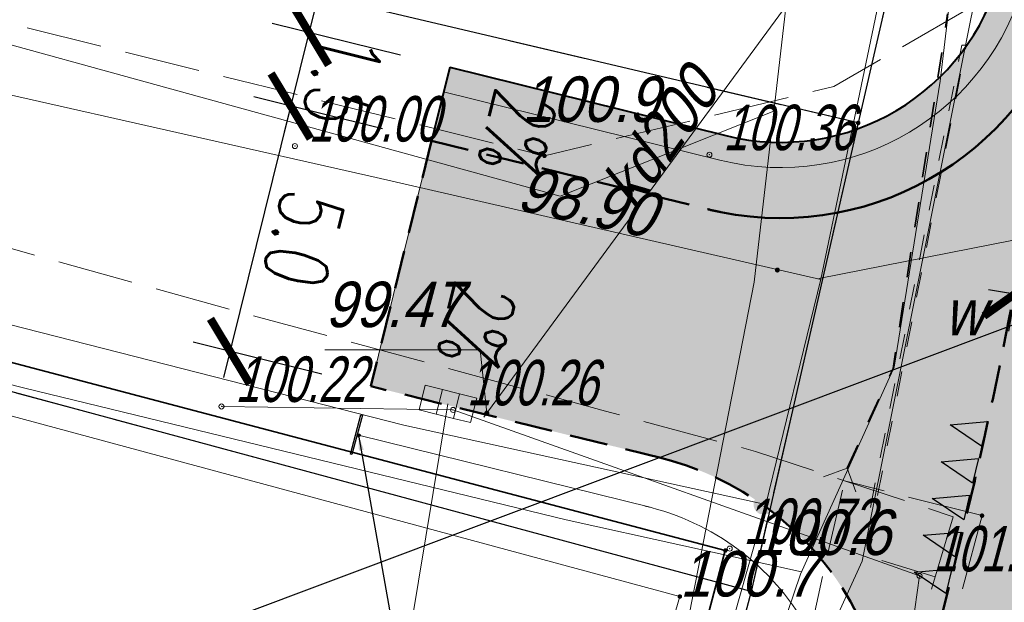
# Model space of a CAD drawing. Extents: x 6530721 to 6531385, y 5978377 to 5979143.
# Tile 75 of 146: x 6530876 to 6530895, y 5978850 to 5978861. Entities that reach past the tile are written whole.
import ezdxf

# ---------------------------------------------------------------- set-up
doc = ezdxf.new("R2010")
doc.units = 0
for name, pattern in [('AB_rokocin 2014-08-13 AC2004$0$0.5_0.5', [1, 0.5, -0.5]), ('AB_rokocin 2014-08-13 AC2004$0$1.5_0.5', [2, 1.5, -0.5]), ('AB_rokocin 2014-08-13 AC2004$0$823-500', [1.75, 1.25, -0.5]), ('AB_rokocin 2014-08-13 AC2004$0$ib05_500', [1, 0.5, -0.5]), ('AB_rokocin 2014-08-13 AC2004$0$l217_500', [2, 1.5, -0.5]), ('AB_rokocin 2014-08-13 AC2004$0$l219_500', [0]), ('DASHED2', [0.375, 0.25, -0.125])]:
    doc.linetypes.add(name, pattern=pattern)
for name, color, linetype, lineweight in [('AB-chodnik obrzeża', 30, 'Continuous', 40), ('AB-krawężnik', 7, 'Continuous', 50), ('AB-krawężnik obniżony', 34, 'DASHED2', 50), ('AB-pobocze', 191, 'Continuous', 20), ('AB-pomocnicza', 7, 'Continuous', 15), ('AB-wymiarowa', 7, 'Continuous', 30), ('AB-wyp. kostka betonowa grafitowa', 151, 'Continuous', 15), ('AB-wyp.chodnik kostka betonowa', 50, 'Continuous', 15), ('AB-wyp.zjazd BA', 254, 'Continuous', 15), ('AB_rokocin 2014-08-13 AC2004$0$203-Punkt załamania granicy działki nie stabilizowany', 7, 'Continuous', 18), ('AB_rokocin 2014-08-13 AC2004$0$217-Granica konturu klasyfikcyjnego', 7, 'Continuous', 18), ('AB_rokocin 2014-08-13 AC2004$0$219-Linia granicy', 7, 'Continuous', 18), ('AB_rokocin 2014-08-13 AC2004$0$621-Punkt rzędnej przewodu-SWPOD', 7, 'Continuous', 18), ('AB_rokocin 2014-08-13 AC2004$0$621-Punkt rzędnej przewodu-SWPOD-Atr2', 7, 'Continuous', 18), ('AB_rokocin 2014-08-13 AC2004$0$622-Punkt rzędnej przewodu-SKPOD', 7, 'Continuous', 18), ('AB_rokocin 2014-08-13 AC2004$0$622-Punkt rzędnej przewodu-SKPOD-Atr2', 7, 'Continuous', 18), ('AB_rokocin 2014-08-13 AC2004$0$820-Skarpa nieumocniona', 7, 'Continuous', 18), ('AB_rokocin 2014-08-13 AC2004$0$824-Podnóże skarpy nieumocninej', 7, 'Continuous', 18), ('AB_rokocin 2014-08-13 AC2004$0$903-Żywopłot', 7, 'Continuous', 18), ('AB_rokocin 2014-08-13 AC2004$0$jezdnia (powierzchnia)', 7, 'Continuous', 18), ('AB_rokocin 2014-08-13 AC2004$0$kratka ściekowa (punkt)-SK', 7, 'Continuous', 18), ('AB_rokocin 2014-08-13 AC2004$0$kratka ściekowa (punkt)-SK-Atr2', 7, 'Continuous', 18), ('AB_rokocin 2014-08-13 AC2004$0$kółeczka', 1, 'Continuous', 18), ('AB_rokocin 2014-08-13 AC2004$0$ogrodzenie trwałe (linia)', 7, 'Continuous', 18), ('AB_rokocin 2014-08-13 AC2004$0$przepust (linia)', 7, 'Continuous', 18), ('AB_rokocin 2014-08-13 AC2004$0$przepust (linia) - symbol', 7, 'Continuous', 18), ('AB_rokocin 2014-08-13 AC2004$0$przepust (powierzchnia)', 7, 'Continuous', 18), ('AB_rokocin 2014-08-13 AC2004$0$przewód gazowy (linia)-SG', 7, 'Continuous', 18), ('AB_rokocin 2014-08-13 AC2004$0$przewód kanalizacyjny (linia)-SK', 7, 'Continuous', 18), ('AB_rokocin 2014-08-13 AC2004$0$przewód kanalizacyjny (linia)-SK-Atr1', 7, 'Continuous', 18), ('AB_rokocin 2014-08-13 AC2004$0$przewód telekomunikacyjny (linia)-STPOD', 7, 'Continuous', 18), ('AB_rokocin 2014-08-13 AC2004$0$przewód wodociągowy (linia)-SW', 7, 'Continuous', 18), ('AB_rokocin 2014-08-13 AC2004$0$punkt wysokościowy naturalny', 7, 'Continuous', 18), ('AB_rokocin 2014-08-13 AC2004$0$punkt wysokościowy naturalny-Atr2', 7, 'Continuous', 18), ('AB_rokocin 2014-08-13 AC2004$0$wysokosci_asfalt', 7, 'Continuous', 18), ('AB_rokocin 2014-08-13 AC2004$0$zasuwa (punkt)-SW', 7, 'Continuous', 18), ('AB_rokocin 2014-08-13 AC2004$0$zasuwa (punkt)-SW-Atr17', 7, 'Continuous', 18), ('AB_rokocin 2014-08-13 AC2004$0$zasuwa (punkt)-SW-Atr2', 7, 'Continuous', 18), ('asf', 7, 'Continuous', 18)]:
    doc.layers.add(name, color=color, linetype=linetype, lineweight=lineweight)
doc.layers.add('gaOzPoziome', color=7, linetype='Continuous')
doc.layers.add('gaPionowe', color=7, linetype='Continuous')
doc.styles.add('2.5mm', font='simplex.shx', dxfattribs={"width": 0.7, "height": 1.25})
doc.styles.add('AB_rokocin 2014-08-13 AC2004$0$Standard', font='txt')
doc.styles.get("Standard").update_dxf_attribs({"font": 'simplex.shx', "width": 0.75, "height": 1.25})
doc.linetypes.add('AB_rokocin 2014-08-13 AC2004$0$902-500', pattern='A,3.75,0,[1,ksztalty.shx,S=0.5,R=0,X=0,Y=0],3.75', length=7.5)
doc.linetypes.add('AB_rokocin 2014-08-13 AC2004$0$903-500', pattern='A,0,-0.001,0,[6,ksztalty.shx,S=0.667,R=0,X=0,Y=0],-3', length=3.001)
doc.dimstyles.new('BINIO-25', dxfattribs={"dimscale": 0.5, "dimtxt": 1.25, "dimasz": 2.13, "dimexe": 1.5, "dimexo": 2, "dimgap": 0.5, "dimtad": 1, "dimdec": 1, "dimrnd": 0.0005, "dimzin": 4, "dimdsep": 46, "dimtxsty": '2.5mm', "dimblk": 'ARCHTICK', "dimcen": -5, "dimdle": 1.07, "dimclrd": 256, "dimclre": 256, "dimclrt": 256, "dimaunit": 2, "dimazin": 0, "dimtfac": 1, "dimtdec": 1, "dimtmove": 0, "dimatfit": 3, "dimldrblk": 'NONE', "dimfxl": 1.5, "dimtolj": 1, "dimlwd": -1, "dimlwe": -1, "dimarcsym": 0})
doc.dimstyles.new('GA4-LEADER', dxfattribs={"dimtxt": 1, "dimasz": 1, "dimexe": 1, "dimexo": 1, "dimgap": 1, "dimtad": 1, "dimtxsty": 'Standard', "dimcen": 1, "dimadec": 0, "dimazin": 0, "dimtfac": 1, "dimtmove": 0, "dimatfit": 3, "dimfxl": 1, "dimarcsym": 0})

# ---------------------------------------------------------------- blocks, each defined once
blk = doc.blocks.new('_ArchTick')
at = {"color": 0, "linetype": 'ByBlock', "const_width": 0.15}
blk.add_lwpolyline([(-0.5, -0.5), (0.5, 0.5)], dxfattribs=at)
blk = doc.blocks.new('*D129')
at = {"layer": 'AB-wymiarowa'}
for p, q in [((6530895.837, 5978857.4), (6530895.427, 5978854.978)), ((6530900.767, 5978856.568), (6530900.358, 5978854.145)), ((6530895.025, 5978855.807), (6530901.01, 5978854.796))]:
    blk.add_line(p, q, dxfattribs=at)
at = {"layer": 'Defpoints', "color": 0}
for p in [(6530896.003, 5978858.387), (6530900.933, 5978857.554), (6530900.483, 5978854.885)]:
    blk.add_point(p, dxfattribs=at)
at = {"layer": 'AB-wymiarowa', "xscale": 1.065, "yscale": 1.065, "zscale": 1.065}
for p, rotation in [((6530895.552, 5978855.718), 170.4150488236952), ((6530900.483, 5978854.885), 350.4150488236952)]:
    blk.add_blockref('_ArchTick', p, dxfattribs=dict(at, rotation=rotation))
at = {"layer": 'AB-wymiarowa', "insert": (6530898.163, 5978856.164), "char_height": 1.25, "attachment_point": 5, "rotation": 350.415, "style": '2.5mm'}
blk.add_mtext('\\A1;5.0', dxfattribs=at)
blk = doc.blocks.new('_None')
blk = doc.blocks.new('*D132')
at = {"layer": 'AB-wymiarowa'}
for p, q in [((6530881.349, 5978859.953), (6530879.891, 5978854.061)), ((6530883.034, 5978858.986), (6530880.492, 5978859.614)), ((6530881.833, 5978854.132), (6530879.292, 5978854.761))]:
    blk.add_line(p, q, dxfattribs=at)
at = {"layer": 'Defpoints', "color": 0}
for p in [(6530884.005, 5978858.745), (6530880.02, 5978854.58), (6530882.804, 5978853.892)]:
    blk.add_point(p, dxfattribs=at)
at = {"layer": 'AB-wymiarowa', "xscale": 1.065, "yscale": 1.065, "zscale": 1.065}
for p, rotation in [((6530881.22, 5978859.434), 76.10575326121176), ((6530880.02, 5978854.58), 256.1057532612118)]:
    blk.add_blockref('_ArchTick', p, dxfattribs=dict(at, rotation=rotation))
at = {"layer": 'AB-wymiarowa', "insert": (6530881.469, 5978856.797), "char_height": 1.25, "attachment_point": 5, "rotation": 256.1058, "style": '2.5mm'}
blk.add_mtext('\\A1;5.0', dxfattribs=at)
blk = doc.blocks.new('*D141')
at = {"layer": 'AB-wymiarowa'}
for p, q in [((6530881.709, 5978861.41), (6530881.092, 5978858.915)), ((6530883.394, 5978860.442), (6530880.853, 5978861.07)), ((6530883.034, 5978858.986), (6530880.492, 5978859.614))]:
    blk.add_line(p, q, dxfattribs=at)
at = {"layer": 'Defpoints', "color": 0}
for p in [(6530884.365, 5978860.201), (6530881.22, 5978859.434), (6530884.005, 5978858.745)]:
    blk.add_point(p, dxfattribs=at)
at = {"layer": 'AB-wymiarowa', "xscale": 1.065, "yscale": 1.065, "zscale": 1.065}
for p, rotation in [((6530881.581, 5978860.89), 76.10575320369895), ((6530881.22, 5978859.434), 256.105753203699)]:
    blk.add_blockref('_ArchTick', p, dxfattribs=dict(at, rotation=rotation))
at = {"layer": 'AB-wymiarowa', "insert": (6530882.25, 5978859.952), "char_height": 1.25, "attachment_point": 5, "rotation": 256.1058, "style": '2.5mm'}
blk.add_mtext('\\A1;1.5', dxfattribs=at)
blk = doc.blocks.new('gaVSPos')
blk.add_point((0, 0))
blk = doc.blocks.new('gaVSTVcolumn0')
at = {"color": 0, "linetype": 'ByBlock', "lineweight": -2}
for p, q in [((-400, -30), (400, -30)), ((-400, -60), (-400, -30)), ((400, -60), (-400, -60)), ((400, -30), (400, -60))]:
    blk.add_line(p, q, dxfattribs=at)
blk.add_circle((0, 0), 30, dxfattribs=at)
blk = doc.blocks.new('AB_rokocin 2014-08-13 AC2004$0$WSP')
at = {"layer": 'AB_rokocin 2014-08-13 AC2004$0$kółeczka', "color": 0, "linetype": 'Continuous'}
blk.add_circle((0, 0), 0.1, dxfattribs=at)
blk = doc.blocks.new('AB_rokocin 2014-08-13 AC2004$0$US05')
at = {"color": 0, "linetype": 'Continuous', "lineweight": 13}
for p, q in [((-0.525, -0.25), (-0.525, 0.25)), ((-0.525, 0.25), (-0.175, 0.25)), ((-0.175, -0.25), (-0.175, 0.25)), ((-0.175, 0.25), (0.175, 0.25)), ((0.175, -0.25), (0.175, 0.25)), ((0.175, 0.25), (0.525, 0.25)), ((0.525, -0.25), (0.525, 0.25)), ((-0.525, -0.25), (-0.175, -0.25)), ((-0.175, -0.25), (0.175, -0.25)), ((0.175, -0.25), (0.525, -0.25))]:
    blk.add_line(p, q, dxfattribs=at)
blk = doc.blocks.new('AB_rokocin 2014-08-13 AC2004$0$621')
at = {"linetype": 'Continuous', "lineweight": 0}
h = blk.add_hatch(color=0, dxfattribs=at)
edge = h.paths.add_edge_path()
edge.add_arc((0, 0), 0.05, 0, 360)
blk = doc.blocks.new('AB_rokocin 2014-08-13 AC2004$0$PW01')
at = {"linetype": 'Continuous', "lineweight": 13}
h = blk.add_hatch(color=0, dxfattribs=at)
edge = h.paths.add_edge_path()
edge.add_arc((0, 0), 0.045, 0, 360)
blk = doc.blocks.new('AB_rokocin 2014-08-13 AC2004$0$US25')
at = {"linetype": 'Continuous', "lineweight": 0}
h = blk.add_hatch(color=0, dxfattribs=at)
edge = h.paths.add_edge_path()
edge.add_arc((0, 0), 0.2, 0, 360)
blk = doc.blocks.new('AB_rokocin 2014-08-13 AC2004$0$IB05')
at = {"color": 0, "linetype": 'Continuous', "lineweight": 13}
for q in [(0.354, 0.354), (0.354, -0.354)]:
    blk.add_line((0, 0), q, dxfattribs=at)
blk = doc.blocks.new('AB_rokocin 2014-08-13 AC2004$0$203')
at = {"linetype": 'Continuous', "lineweight": 0}
h = blk.add_hatch(color=0, dxfattribs=at)
edge = h.paths.add_edge_path()
edge.add_arc((0, 0), 0.045, 0, 360)
blk = doc.blocks.new('AB_rokocin 2014-08-13 AC2004')
at = {"layer": 'AB_rokocin 2014-08-13 AC2004$0$217-Granica konturu klasyfikcyjnego', "color": 3, "linetype": 'AB_rokocin 2014-08-13 AC2004$0$l217_500', "lineweight": 18, "flags": 128}
for points in [[(6530892.45, 5978859.1), (6530894.96, 5978870.01)], [(6530892.45, 5978859.1), (6530894.96, 5978870.01)], [(6530871.94, 5978863.93), (6530892.45, 5978859.1)], [(6530871.94, 5978863.93), (6530892.45, 5978859.1)], [(6530854.55, 5978859.49), (6530890.33, 5978849.83)], [(6530854.55, 5978859.49), (6530890.33, 5978849.83)], [(6530890.33, 5978849.83), (6530892.45, 5978859.1)], [(6530890.33, 5978849.83), (6530892.45, 5978859.1)], [(6530887.79, 5978840.25), (6530890.33, 5978849.83)], [(6530887.79, 5978840.25), (6530890.33, 5978849.83)]]:
    blk.add_lwpolyline(points, dxfattribs=at)
at = {"layer": 'AB_rokocin 2014-08-13 AC2004$0$219-Linia granicy', "color": 92, "linetype": 'AB_rokocin 2014-08-13 AC2004$0$l219_500', "lineweight": 30, "flags": 128}
for points in [[(6530894.96, 5978870.01), (6530892.45, 5978859.1)], [(6530894.96, 5978870.01), (6530892.45, 5978859.1)], [(6530892.45, 5978859.1), (6530871.94, 5978863.93)], [(6530892.45, 5978859.1), (6530871.94, 5978863.93)], [(6530890.33, 5978849.83), (6530854.55, 5978859.49)], [(6530890.33, 5978849.83), (6530854.55, 5978859.49)], [(6530892.45, 5978859.1), (6530890.33, 5978849.83)], [(6530892.45, 5978859.1), (6530890.33, 5978849.83)], [(6530890.33, 5978849.83), (6530887.79, 5978840.25)], [(6530890.33, 5978849.83), (6530887.79, 5978840.25)]]:
    blk.add_lwpolyline(points, dxfattribs=at)
at = {"layer": 'AB_rokocin 2014-08-13 AC2004$0$622-Punkt rzędnej przewodu-SKPOD-Atr2', "color": 32, "linetype": 'ByBlock', "flags": 128}
blk.add_lwpolyline([(6530885.1, 5978853.36), (6530884.97, 5978854.61), (6530881.897, 5978854.61)], dxfattribs=at)
at = {"layer": 'AB_rokocin 2014-08-13 AC2004$0$820-Skarpa nieumocniona', "color": 252, "linetype": 'Continuous', "lineweight": 18}
blk.add_line((6530893.97, 5978850.12), (6530892.92, 5978850.44), dxfattribs=at)
at = {"layer": 'AB_rokocin 2014-08-13 AC2004$0$824-Podnóże skarpy nieumocninej', "color": 252, "linetype": 'AB_rokocin 2014-08-13 AC2004$0$823-500', "lineweight": 18, "flags": 128}
for points in [[(6530877.27, 5978815.18), (6530878.57, 5978817.9), (6530880.13, 5978821.13), (6530883.74, 5978828.35), (6530886.99, 5978835.83), (6530889.72, 5978841.41), (6530889.94, 5978841.91), (6530890.78, 5978845.64), (6530891.75, 5978850.16), (6530892.18, 5978852.02)], [(6530892.18, 5978852.02), (6530894.33, 5978851.31)]]:
    blk.add_lwpolyline(points, dxfattribs=at)
at = {"layer": 'AB_rokocin 2014-08-13 AC2004$0$903-Żywopłot', "color": 7, "linetype": 'AB_rokocin 2014-08-13 AC2004$0$903-500', "lineweight": 18, "flags": 128}
blk.add_lwpolyline([(6530872.63, 5978811.99), (6530872.16, 5978812.57), (6530886.7, 5978842.14), (6530888.92, 5978849.73), (6530871.77, 5978854.36)], dxfattribs=at)
at = {"layer": 'AB_rokocin 2014-08-13 AC2004$0$jezdnia (powierzchnia)', "color": 252, "linetype": 'AB_rokocin 2014-08-13 AC2004$0$1.5_0.5', "lineweight": 18, "flags": 128}
for points in [[(6530798.65, 5978881.37), (6530865.34, 5978863.62), (6530886.24, 5978858.45), (6530891.97, 5978859.82), (6530896.64, 5978862.52), (6530896.23, 5978858.96), (6530901.26, 5978858.05), (6530902.82, 5978864.33), (6530903.85, 5978867.57), (6530905.33, 5978869.92), (6530907.18, 5978871.26), (6530909.06, 5978871.79), (6530912.21, 5978871.86), (6530914.78, 5978867.77), (6530919.06, 5978859.93)], [(6530797.67, 5978878.45), (6530814.78, 5978873.22), (6530816.9, 5978872.67), (6530821.39, 5978871.49), (6530825.06, 5978870.56), (6530840.96, 5978866.18), (6530854.85, 5978862.36), (6530866.7, 5978859.11), (6530879.88, 5978855.45), (6530887.45, 5978853.4), (6530890.42, 5978852.6), (6530892.18, 5978852.02)], [(6530894.9, 5978851.33), (6530892.18, 5978852.02)], [(6530894.9, 5978851.33), (6530893.28, 5978845.28), (6530889.93, 5978837.08), (6530878.16, 5978811.67), (6530874.58, 5978810), (6530871.69, 5978810.03)], [(6530894.33, 5978851.31), (6530891.82, 5978842.98), (6530890.87, 5978839.98), (6530888.7, 5978835.61), (6530887.23, 5978832.85), (6530885.86, 5978829.58), (6530884.19, 5978826.16), (6530882.78, 5978823.21)]]:
    blk.add_lwpolyline(points, dxfattribs=at)
at = {"layer": 'AB_rokocin 2014-08-13 AC2004$0$kratka ściekowa (punkt)-SK-Atr2', "color": 34, "linetype": 'ByBlock', "flags": 128}
blk.add_lwpolyline([(6530884.33, 5978853.54), (6530883.31, 5978847.4), (6530879.672, 5978847.4)], dxfattribs=at)
at = {"layer": 'AB_rokocin 2014-08-13 AC2004$0$kółeczka', "color": 7, "linetype": 'ByBlock'}
for p in [(6530881.302, 5978858.642, 100), (6530881.302, 5978858.642, 100), (6530881.302, 5978858.642, 100), (6530889.506, 5978858.471, 100.357), (6530889.506, 5978858.471, 100.357), (6530889.506, 5978858.471, 100.357), (6530879.85, 5978853.49, 100.221), (6530879.85, 5978853.49, 100.221), (6530879.85, 5978853.49, 100.221), (6530884.432, 5978853.422, 100.26), (6530884.432, 5978853.422, 100.26), (6530884.432, 5978853.422, 100.26), (6530889.907, 5978850.679, 100.719), (6530889.907, 5978850.679, 100.719), (6530889.907, 5978850.679, 100.719), (6530893.663, 5978850.137, 101.004), (6530893.663, 5978850.137, 101.004), (6530893.663, 5978850.137, 101.004)]:
    blk.add_point(p, dxfattribs=at)
at = {"layer": 'AB_rokocin 2014-08-13 AC2004$0$kółeczka', "color": 1, "linetype": 'ByBlock'}
for p in [(6530881.302, 5978858.642, 100), (6530889.506, 5978858.471, 100.357), (6530879.85, 5978853.49, 100.221), (6530884.432, 5978853.422, 100.26), (6530889.907, 5978850.679, 100.719), (6530893.663, 5978850.137, 101.004)]:
    blk.add_point(p, dxfattribs=at)
at = {"layer": 'AB_rokocin 2014-08-13 AC2004$0$ogrodzenie trwałe (linia)', "color": 252, "linetype": 'AB_rokocin 2014-08-13 AC2004$0$902-500', "lineweight": 35, "flags": 128}
blk.add_lwpolyline([(6530854.01, 5978860.07), (6530889.82, 5978850.64), (6530887.49, 5978841.87), (6530872.34, 5978811.57), (6530860.74, 5978815.1), (6530856.78, 5978816.13), (6530852.19, 5978817.32), (6530851.22, 5978817.57), (6530845.21, 5978819.17), (6530844.44, 5978819.4), (6530843.49, 5978819.65)], dxfattribs=at)
at = {"layer": 'AB_rokocin 2014-08-13 AC2004$0$przepust (linia)', "color": 7, "linetype": 'AB_rokocin 2014-08-13 AC2004$0$ib05_500', "lineweight": 35, "flags": 128}
blk.add_lwpolyline([(6530892.23, 5978852.27), (6530893.14, 5978854.24), (6530894.22, 5978861.26)], dxfattribs=at)
at = {"layer": 'AB_rokocin 2014-08-13 AC2004$0$przepust (powierzchnia)', "color": 7, "linetype": 'AB_rokocin 2014-08-13 AC2004$0$0.5_0.5', "lineweight": 18, "flags": 128}
blk.add_lwpolyline([(6530892.69, 5978851.49), (6530894.5, 5978860.64), (6530894.59, 5978860.64), (6530892.79, 5978851.52)], dxfattribs=at)
at = {"layer": 'AB_rokocin 2014-08-13 AC2004$0$przewód gazowy (linia)-SG', "color": 40, "linetype": 'Continuous', "lineweight": 18, "flags": 128}
blk.add_lwpolyline([(6530866.99, 5978790.07), (6530876.63, 5978809.56), (6530887.59, 5978833.34), (6530886.71, 5978835.77), (6530888.87, 5978840.15), (6530888.86, 5978842.38), (6530892.53, 5978850.43), (6530895.62, 5978865.87), (6530896.89, 5978866.81), (6530898.52, 5978884.1), (6530913.39, 5978886.25), (6530914.43, 5978886.4)], dxfattribs=at)
at = {"layer": 'AB_rokocin 2014-08-13 AC2004$0$przewód kanalizacyjny (linia)-SK', "color": 34, "linetype": 'Continuous', "lineweight": 18, "flags": 128}
blk.add_lwpolyline([(6530893.48, 5978864.76), (6530885.04, 5978853.28)], dxfattribs=at)
at = {"layer": 'AB_rokocin 2014-08-13 AC2004$0$przewód telekomunikacyjny (linia)-STPOD', "color": 30, "linetype": 'Continuous', "lineweight": 18, "flags": 128}
for points in [[(6530901.79, 5978970.5), (6530901.07, 5978964.3), (6530900.4, 5978955.75), (6530899.75, 5978946.53), (6530899, 5978937.36), (6530898.01, 5978928.4), (6530896.74, 5978916.21), (6530896.41, 5978909.27), (6530896.2, 5978900.94), (6530897.02, 5978889.89), (6530896.25, 5978881.02), (6530895.21, 5978869.55), (6530894.07, 5978859.93), (6530893.16, 5978854.27), (6530891.31, 5978850.17), (6530887.9, 5978840.12), (6530883.71, 5978830.96), (6530877.79, 5978818.59), (6530872.88, 5978807.8)], [(6530882.77, 5978833.86), (6530887.65, 5978843.74), (6530889.11, 5978849.4), (6530890.39, 5978855.95), (6530891.3, 5978863.85), (6530893.01, 5978871.94), (6530893.74, 5978883.62), (6530894.23, 5978897.47), (6530894.71, 5978900.98), (6530895.59, 5978904.39), (6530902.67, 5978903.99), (6530908.57, 5978904.02), (6530910.29, 5978898.66), (6530914.75, 5978889.88), (6530918.3, 5978882.51), (6530922.37, 5978871.97), (6530925.79, 5978865.43), (6530929.4, 5978858.81), (6530935.24, 5978850.5), (6530941.44, 5978841.32), (6530950.22, 5978829.05)], [(6530778.01, 5978886.84), (6530789.57, 5978883.72), (6530804.26, 5978880.54), (6530819.93, 5978876.1), (6530828.47, 5978873.75), (6530841.36, 5978870.27), (6530853.16, 5978867.04), (6530866.96, 5978863.05), (6530886.55, 5978857.65), (6530890.78, 5978859.33)], [(6530858.23, 5978865.57), (6530855.88, 5978858.96), (6530864.72, 5978856.71), (6530875.96, 5978853.85), (6530886.67, 5978851.25), (6530891.33, 5978850.22)]]:
    blk.add_lwpolyline(points, dxfattribs=at)
at = {"layer": 'AB_rokocin 2014-08-13 AC2004$0$przewód wodociągowy (linia)-SW', "color": 5, "linetype": 'Continuous', "lineweight": 18, "flags": 128}
for points in [[(6530890.62, 5978851.55), (6530891.71, 5978856.01), (6530893, 5978862.2), (6530894.2, 5978870.42), (6530894.93, 5978875.82), (6530895.3, 5978884.42), (6530895.2, 5978893.95), (6530895.32, 5978900.42), (6530896.25, 5978915), (6530896.64, 5978927.26)], [(6530787.25, 5978883.09), (6530798.43, 5978880.1), (6530809.18, 5978877.43), (6530819.29, 5978874.52), (6530829.03, 5978871.4), (6530838.4, 5978869.27), (6530853.14, 5978865.96), (6530860.67, 5978864.13), (6530871.68, 5978860.55), (6530882.91, 5978858.02), (6530891.71, 5978856)], [(6530775.69, 5978880.05), (6530783.15, 5978878.38), (6530801.04, 5978874.17), (6530814.19, 5978870.69), (6530826.82, 5978867.44), (6530838.55, 5978864.45), (6530850.44, 5978861.45), (6530865.31, 5978857.75), (6530883.46, 5978853.12), (6530890.62, 5978851.55)], [(6530868.5, 5978803.61), (6530869.27, 5978803.32), (6530870.75, 5978806.22), (6530874.57, 5978813.47), (6530881.44, 5978828.51), (6530887.74, 5978841.39), (6530890.62, 5978851.55)]]:
    blk.add_lwpolyline(points, dxfattribs=at)
at = {"layer": 'AB_rokocin 2014-08-13 AC2004$0$zasuwa (punkt)-SW-Atr2', "color": 5, "linetype": 'ByBlock', "flags": 128}
blk.add_lwpolyline([(6530891.67, 5978856.02), (6530895.52, 5978856.78), (6530899.113, 5978856.78)], dxfattribs=at)
at = {"layer": 'AB_rokocin 2014-08-13 AC2004$0$203-Punkt załamania granicy działki nie stabilizowany', "color": 7, "linetype": 'Continuous', "lineweight": 18, "rotation": 171.887}
for p in [(6530892.45, 5978859.1), (6530890.33, 5978849.83)]:
    blk.add_blockref('AB_rokocin 2014-08-13 AC2004$0$203', p, dxfattribs=at)
at = {"layer": 'AB_rokocin 2014-08-13 AC2004$0$621-Punkt rzędnej przewodu-SWPOD', "color": 5, "linetype": 'Continuous', "lineweight": 18}
blk.add_blockref('AB_rokocin 2014-08-13 AC2004$0$621', (6530890.85, 5978856.19), dxfattribs=at)
at = {"layer": 'AB_rokocin 2014-08-13 AC2004$0$622-Punkt rzędnej przewodu-SKPOD', "color": 32, "linetype": 'Continuous', "lineweight": 18, "rotation": 0.102}
blk.add_blockref('AB_rokocin 2014-08-13 AC2004$0$621', (6530885.1, 5978853.36), dxfattribs=at)
at = {"layer": 'AB_rokocin 2014-08-13 AC2004$0$kratka ściekowa (punkt)-SK', "color": 7, "linetype": 'Continuous', "lineweight": 18, "rotation": 345.957}
blk.add_blockref('AB_rokocin 2014-08-13 AC2004$0$US05', (6530884.33, 5978853.54), dxfattribs=at)
at = {"layer": 'AB_rokocin 2014-08-13 AC2004$0$kółeczka', "color": 252, "linetype": 'Continuous', "xscale": 0.5, "yscale": 0.5, "zscale": 0.5}
for p in [(6530881.302, 5978858.642), (6530889.506, 5978858.471), (6530879.85, 5978853.49), (6530884.432, 5978853.422), (6530889.907, 5978850.679), (6530893.663, 5978850.137)]:
    blk.add_blockref('AB_rokocin 2014-08-13 AC2004$0$WSP', p, dxfattribs=at)
at = {"layer": 'AB_rokocin 2014-08-13 AC2004$0$przepust (linia) - symbol', "color": 7, "linetype": 'Continuous', "lineweight": 35, "rotation": 245.2059999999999}
blk.add_blockref('AB_rokocin 2014-08-13 AC2004$0$IB05', (6530892.23, 5978852.27), dxfattribs=at)
at = {"layer": 'AB_rokocin 2014-08-13 AC2004$0$punkt wysokościowy naturalny', "color": 7, "linetype": 'Continuous', "lineweight": 13}
for p in [(6530886.24, 5978858.45), (6530894.9, 5978851.33), (6530889.82, 5978850.64), (6530888.92, 5978849.73)]:
    blk.add_blockref('AB_rokocin 2014-08-13 AC2004$0$PW01', p, dxfattribs=at)
at = {"layer": 'AB_rokocin 2014-08-13 AC2004$0$zasuwa (punkt)-SW', "color": 7, "linetype": 'Continuous', "lineweight": 13}
for p, rotation in [((6530891.67, 5978856.02), 351.035), ((6530890.58, 5978851.55), 345.962)]:
    blk.add_blockref('AB_rokocin 2014-08-13 AC2004$0$US25', p, dxfattribs=dict(at, rotation=rotation))
at = {"layer": 'AB_rokocin 2014-08-13 AC2004$0$621-Punkt rzędnej przewodu-SWPOD-Atr2', "color": 5, "linetype": 'ByBlock', "lineweight": 20, "style": 'AB_rokocin 2014-08-13 AC2004$0$Standard', "oblique": 15, "width": 0.9}
blk.add_text('98.90', height=0.9, rotation=347.854, dxfattribs=at).set_placement((6530885.66, 5978857.39))
at = {"layer": 'AB_rokocin 2014-08-13 AC2004$0$622-Punkt rzędnej przewodu-SKPOD-Atr2', "color": 32, "linetype": 'ByBlock', "lineweight": 20, "style": 'AB_rokocin 2014-08-13 AC2004$0$Standard', "oblique": 15, "width": 0.9}
blk.add_text('99.47', height=0.9, dxfattribs=at).set_placement((6530881.897, 5978855.06))
at = {"layer": 'AB_rokocin 2014-08-13 AC2004$0$przewód kanalizacyjny (linia)-SK-Atr1', "color": 34, "linetype": 'ByBlock', "lineweight": 20, "style": 'AB_rokocin 2014-08-13 AC2004$0$Standard', "oblique": 15, "width": 0.9}
blk.add_text('kd200', height=0.9, rotation=54.463, dxfattribs=at).set_placement((6530888.03, 5978857.34))
at = {"layer": 'AB_rokocin 2014-08-13 AC2004$0$punkt wysokościowy naturalny-Atr2', "color": 252, "linetype": 'ByBlock', "lineweight": 20, "style": 'AB_rokocin 2014-08-13 AC2004$0$Standard', "oblique": 15, "width": 0.9}
for s, p in [('100.9', (6530885.79, 5978859.12)), ('100.6', (6530890.37, 5978850.55)), ('100.7', (6530888.92, 5978849.73))]:
    blk.add_text(s, height=0.9, dxfattribs=at).set_placement(p)
at = {"layer": 'AB_rokocin 2014-08-13 AC2004$0$wysokosci_asfalt', "color": 252, "linetype": 'ByBlock', "lineweight": 20, "style": 'AB_rokocin 2014-08-13 AC2004$0$Standard', "oblique": 15, "width": 0.7}
for s, p in [('100.00', (6530881.572, 5978858.732)), ('100.36', (6530889.776, 5978858.561)), ('100.22', (6530880.12, 5978853.58)), ('100.26', (6530884.702, 5978853.512)), ('100.72', (6530890.177, 5978850.769)), ('101.00', (6530893.933, 5978850.227))]:
    blk.add_text(s, height=0.9, dxfattribs=at).set_placement(p)
at = {"layer": 'AB_rokocin 2014-08-13 AC2004$0$zasuwa (punkt)-SW-Atr17', "color": 7, "linetype": 'ByBlock', "lineweight": 20, "style": 'AB_rokocin 2014-08-13 AC2004$0$Standard', "oblique": 15, "width": 0.9}
blk.add_text('w', height=0.9, dxfattribs=at).set_placement((6530894.15, 5978854.9))

msp = doc.modelspace()

# ---------------------------------------------------------------- hatches: boundary and pattern name
at = {"layer": 'AB-wyp. kostka betonowa grafitowa'}
msp.add_hatch(color=256, dxfattribs=at).paths.add_polyline_path([(6530895.883, 5978857.678), (6530896.003, 5978858.387, -0.022539), (6530896.715, 5978861.69, -0.409847), (6530889.472, 5978857.393), (6530884.005, 5978858.745), (6530882.804, 5978853.892), (6530888.53, 5978852.475, -0.43191), (6530892.816, 5978844.863, 0.033826)])
at = {"layer": 'AB-wyp.chodnik kostka betonowa'}
msp.add_hatch(color=256, dxfattribs=at).paths.add_polyline_path([(6530896.715, 5978861.69, -0.036989), (6530898.518, 5978866.929), (6530897.139, 5978867.521, 0.036989), (6530895.265, 5978862.072, -0.409847), (6530889.832, 5978858.849), (6530884.365, 5978860.201), (6530884.005, 5978858.745), (6530889.472, 5978857.393, 0.409847)])
at = {"layer": 'AB-wyp.zjazd BA'}
h = msp.add_hatch(color=256, dxfattribs=at)
h.paths.add_polyline_path([(6530900.814, 5978856.846), (6530900.933, 5978857.554, -0.028594), (6530901.76, 5978861.175), (6530896.957, 5978862.565, 0.028594), (6530896.003, 5978858.387), (6530895.883, 5978857.678, -0.033826), (6530892.816, 5978844.863), (6530897.601, 5978843.413, 0.033725)])
h.paths.add_polyline_path([(6530903.923, 5978864.61), (6530898.518, 5978866.929, 0.030931), (6530896.957, 5978862.565), (6530901.76, 5978861.175, -0.003862), (6530901.903, 5978861.656, -0.152572)])
h.paths.add_polyline_path([(6530902.316, 5978885.581, -0.210976), (6530900.644, 5978871.134, 0.031446), (6530898.518, 5978866.929), (6530903.923, 5978864.61, -0.44453), (6530912.706, 5978863.116, -0.066364)])

# ---------------------------------------------------------------- next in the draw order: block references
at = {"layer": 'AB-wymiarowa'}
msp.add_blockref('AB_rokocin 2014-08-13 AC2004', (0, 0), dxfattribs=at)

# ---------------------------------------------------------------- next in the draw order: hatches: boundary and pattern name
at = {"layer": 'gaOzPoziome'}
h = msp.add_hatch(color=7, dxfattribs=at)
h.dxf.hatch_style = 2
h.paths.add_polyline_path([(6530895.01, 5978853.19), (6530894.892, 5978852.704), (6530894.27, 5978853.127)])
h = msp.add_hatch(color=7, dxfattribs=at)
h.dxf.hatch_style = 2
h.paths.add_polyline_path([(6530894.833, 5978852.461), (6530894.714, 5978851.976), (6530894.092, 5978852.398)])
h = msp.add_hatch(color=7, dxfattribs=at)
h.dxf.hatch_style = 2
h.paths.add_polyline_path([(6530894.655, 5978851.733), (6530894.537, 5978851.247), (6530893.915, 5978851.669)])
h = msp.add_hatch(color=7, dxfattribs=at)
h.dxf.hatch_style = 2
h.paths.add_polyline_path([(6530894.478, 5978851.004), (6530894.359, 5978850.518), (6530893.737, 5978850.941)])
h = msp.add_hatch(color=7, dxfattribs=at)
h.dxf.hatch_style = 2
h.paths.add_polyline_path([(6530894.3, 5978850.275), (6530894.182, 5978849.79), (6530893.56, 5978850.212)])

# ---------------------------------------------------------------- next in the draw order: linework, layer by layer
at = {"layer": 'AB-chodnik obrzeża'}
msp.add_line((6530884.365, 5978860.201), (6530884.005, 5978858.745), dxfattribs=at)
at = {"layer": 'AB-chodnik obrzeża', "flags": 128}
msp.add_lwpolyline([(6530884.365, 5978860.201), (6530889.832, 5978858.849, 0.409847), (6530895.265, 5978862.072, 0.409847)], format="xyb", dxfattribs=at)
at = {"layer": 'AB-krawężnik'}
msp.add_lwpolyline([(6530889.73, 5978857.335, 0.397034), (6530896.715, 5978861.69)], format="xyb", dxfattribs=at)
at = {"layer": 'AB-krawężnik obniżony', "ltscale": 3}
for p in [(6530884.005, 5978858.745), (6530888.571, 5978852.465)]:
    msp.add_line(p, (6530882.804, 5978853.892), dxfattribs=at)
for points in [[(6530892.816, 5978844.863, 0.033826), (6530895.883, 5978857.678), (6530896.003, 5978858.387, -0.022539), (6530896.715, 5978861.69, -0.02002)], [(6530884.005, 5978858.745), (6530889.472, 5978857.393, 0.01102), (6530889.73, 5978857.335, 0.007578)]]:
    msp.add_lwpolyline(points, format="xyb", dxfattribs=at)
msp.add_arc((6530887.089, 5978846.651), 6, 342.6657, 76.8611, dxfattribs=at)
at = {"layer": 'AB-pobocze', "ltscale": 3}
msp.add_line((6530888.33, 5978851.495), (6530882.564, 5978852.921), dxfattribs=at)
msp.add_lwpolyline([(6530884.245, 5978859.716), (6530889.712, 5978858.364, 0.409847), (6530895.748, 5978861.944, 0.409847)], format="xyb", dxfattribs=at)
msp.add_arc((6530887.089, 5978846.651), 5, 342.6657, 76.8611, dxfattribs=at)
at = {"layer": 'AB-pomocnicza'}
msp.add_line((6530882.804, 5978853.892), (6530884.005, 5978858.745), dxfattribs=at)
at = {"layer": 'asf', "lineweight": 18, "flags": 128}
msp.add_lwpolyline([(6530879.85, 5978853.49), (6530884.432, 5978853.422), (6530893.663, 5978850.137), (6530892.649, 5978842.886), (6530886.146, 5978828.514)], dxfattribs=at)
at = {"layer": 'gaOzPoziome', "color": 7, "flags": 128}
for points in [[(6530895.01, 5978853.19), (6530894.892, 5978852.704), (6530894.27, 5978853.127), (6530895.01, 5978853.19)], [(6530894.833, 5978852.461), (6530894.714, 5978851.976), (6530894.092, 5978852.398), (6530894.833, 5978852.461)], [(6530894.655, 5978851.733), (6530894.537, 5978851.247), (6530893.915, 5978851.669), (6530894.655, 5978851.733)], [(6530894.478, 5978851.004), (6530894.359, 5978850.518), (6530893.737, 5978850.941), (6530894.478, 5978851.004)], [(6530894.3, 5978850.275), (6530894.182, 5978849.79), (6530893.56, 5978850.212), (6530894.3, 5978850.275)]]:
    msp.add_lwpolyline(points, dxfattribs=at)

# ---------------------------------------------------------------- next in the draw order: block references
at = {"layer": 'gaPionowe', "xscale": 0.001, "yscale": 0.001, "zscale": 0.001, "rotation": 255.0762373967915}
msp.add_blockref('gaVSTVcolumn0', (6530882.564, 5978852.921), dxfattribs=at)
at = {"layer": 'gaPionowe', "rotation": 255.0762373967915}
msp.add_blockref('gaVSPos', (6530882.564, 5978852.921), dxfattribs=at)

# ---------------------------------------------------------------- next in the draw order: texts
at = {"layer": 'AB-wymiarowa', "char_height": 1.25, "attachment_point": 1, "rotation": 256.1058, "style": '2.5mm'}
for insert in [(6530886.511, 5978859.555), (6530885.708, 5978855.749)]:
    msp.add_mtext_dynamic_manual_height_columns('2%', width=4.23232, gutter_width=6.25, heights=[0], dxfattribs=dict(at, insert=insert))

# ---------------------------------------------------------------- next in the draw order: dimensions: what is measured, and where the dimension line sits
at = {"layer": 'AB-wymiarowa'}
dim = msp.add_linear_dim(base=(6530881.22, 5978859.434), p1=(6530884.365, 5978860.201), p2=(6530884.005, 5978858.745), angle=256.1058, dimstyle='BINIO-25', dxfattribs=at)
dim.commit()
dim.dimension.update_dxf_attribs({"geometry": '*D141', "text_midpoint": (6530881.401, 5978860.162), "dimtype": 161})
for p1, p2, distance, picture, middle in [((6530884.005, 5978858.745), (6530882.804, 5978853.892), -2.868, '*D132', (6530881.469, 5978856.797)), ((6530896.003, 5978858.387), (6530900.933, 5978857.554), -2.707, '*D129', (6530898.163, 5978856.164))]:
    dim = msp.add_aligned_dim(p1=p1, p2=p2, distance=distance, dimstyle='BINIO-25', dxfattribs=at)
    dim.commit()
    dim.dimension.update_dxf_attribs({"geometry": picture, "text_midpoint": middle})

# ---------------------------------------------------------------- next in the draw order: leaders
at = {"layer": 'gaPionowe'}
for points in [[(6530911.522, 5978861.111), (6530879.35, 5978849.041), (6530876.131, 5978847.895)], [(6530882.564, 5978852.921), (6530883.892, 5978845.433), (6530882.806, 5978841.816)]]:
    msp.add_leader(points, dimstyle='GA4-LEADER', override={"dimasz": 0.3}, dxfattribs=at)

doc.saveas('drawing.dxf')
